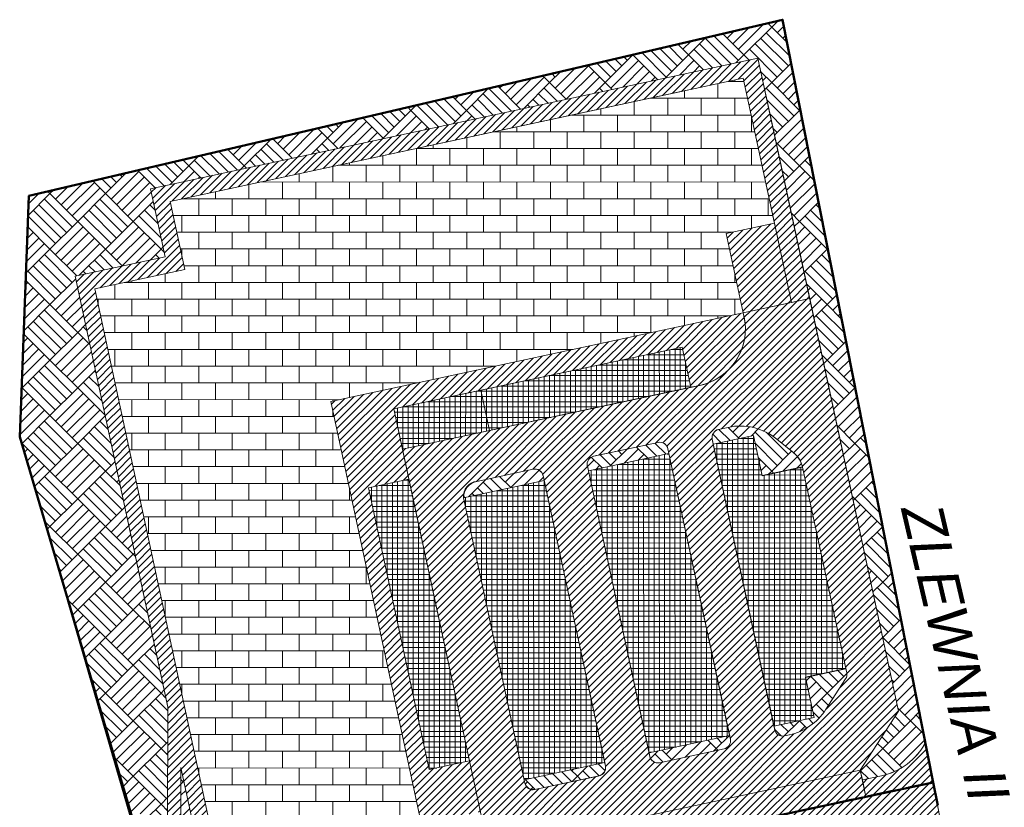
# Model space of a CAD drawing. Header units: metres. Extents: x 6567444 to 6568457, y 5573698 to 5574621.
# Tile 6 of 8: x 6567829 to 6567948, y 5574472 to 5574568. Entities that reach past the tile are written whole.
import ezdxf

# ---------------------------------------------------------------- set-up
doc = ezdxf.new("R2010")
doc.units = ezdxf.units.M
doc.linetypes.add('_PZT$0$Kropki przerywana 1', pattern=[250, 150, -100])
doc.linetypes.add('Ciągły', pattern=[0])
for name, color, linetype in [('_PZT$0$FORMA - Arch 01 - PZT 0 ZAKRES OPRACOWANIA', 7, 'Continuous'), ('_TT_PROJ_MP', 17, 'Ciągły'), ('FORMA - Arch 01 - PZT 1 Strefy', 7, 'Continuous')]:
    doc.layers.add(name, color=color, linetype=linetype)
for name, color, linetype, lineweight in [('_TB_BILANS_PROJ_DACH', 136, 'Continuous', 40), ('_TB_BILANS_PROJ_DROGI', 162, 'Continuous', 40), ('_TB_BILANS_PROJ_ZIEL', 106, 'Continuous', 40), ('_TT_ZLEWNIA_I', 6, 'Continuous', 50)]:
    doc.layers.add(name, color=color, linetype=linetype, lineweight=lineweight)
doc.styles.add('Arial CE', font='arial.ttf', dxfattribs={"height": 1.2})
pattern_1 = [(45, (0, 0), (-0.449012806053, 0.449012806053), [])]

msp = doc.modelspace()

# ---------------------------------------------------------------- hatches: boundary and pattern name
at = {"layer": '_TB_BILANS_PROJ_DACH', "lineweight": 20, "ltscale": 0.1}
h = msp.add_hatch(dxfattribs=at)
h.set_pattern_fill('BLOCKS', color=256, scale=0.01, style=0)
h.paths.add_polyline_path([(6567838.11, 5574535.19), (6567853.22, 5574464.91), (6567877.76, 5574470.19), (6567866.73, 5574521.52), (6567916.78, 5574532.27), (6567914.71, 5574541.9), (6567920.58, 5574543.17), (6567916.79, 5574560.76), (6567847.24, 5574545.81), (6567849.02, 5574537.54)])
at = {"layer": '_TB_BILANS_PROJ_DROGI', "linetype": 'Continuous', "lineweight": 13}
h = msp.add_hatch(dxfattribs=at)
h.set_pattern_fill('ANSI31', color=162, scale=0.2, style=0)
h.set_pattern_definition(pattern_1)
h.paths.add_polyline_path([(6567846.97, 5574484.44), (6567846.93, 5574462.11), (6567848.53, 5574462.11), (6567848.56, 5574477.08), (6567851.26, 5574464.49), (6567853.22, 5574464.91), (6567838.11, 5574535.19), (6567849.02, 5574537.54), (6567847.24, 5574545.81), (6567909.19, 5574559.13), (6567910.93, 5574559.5), (6567916.79, 5574560.76), (6567918.53, 5574552.7), (6567922.65, 5574533.53), (6567924.84, 5574534.01), (6567920.28, 5574555.22), (6567918.57, 5574563.19), (6567844.86, 5574547.35), (6567846.64, 5574539.07), (6567835.74, 5574536.73)])
h = msp.add_hatch(dxfattribs=at)
h.set_pattern_fill('ANSI31', color=162, scale=0.2, style=0)
h.set_pattern_definition(pattern_1)
h.paths.add_polyline_path([(6567914.71, 5574541.9), (6567916.78, 5574532.27), (6567922.65, 5574533.53), (6567920.58, 5574543.17)])
h = msp.add_hatch(dxfattribs=at)
h.set_pattern_fill('ANSI31', color=162, scale=0.2, style=0)
h.set_pattern_definition(pattern_1)
h.paths.add_polyline_path([(6567875.44, 5574515.72), (6567883.57, 5574477.89), (6567884.58, 5574473.19), (6567886.58, 5574463.89), (6567886.59, 5574463.89), (6567900.21, 5574466.84, -0.318533), (6567899.36, 5574467.62), (6567899.08, 5574468.89, -0.414214), (6567899.85, 5574470.08), (6567930.98, 5574476.77), (6567935.61, 5574483.93), (6567924.84, 5574534.01), (6567916.78, 5574532.27), (6567916.89, 5574531.79, -0.414214), (6567911.51, 5574523.47)])
h.paths.add_polyline_path([(6567890.29, 5574475.18), (6567882.84, 5574509.83, -0.414214), (6567884.46, 5574511.83), (6567891.3, 5574513.3, -0.414214), (6567892.49, 5574512.53), (6567900.07, 5574477.28, -0.457655), (6567898.96, 5574476.02), (6567891.48, 5574474.42, -0.372067)], flags=0)
h.paths.add_polyline_path([(6567906.63, 5574477.67, -0.414214), (6567905.44, 5574478.44), (6567897.87, 5574513.68, -0.414214), (6567898.64, 5574514.87), (6567906.46, 5574516.55, -0.414214), (6567907.64, 5574515.79), (6567915.22, 5574480.54, -0.414214), (6567914.45, 5574479.35)], flags=0)
h.paths.add_polyline_path([(6567913.02, 5574516.94, -0.414214), (6567913.79, 5574518.13), (6567914.95, 5574518.38, -0.227837), (6567920.85, 5574516.96), (6567922.94, 5574515.25, -0.170304), (6567923.97, 5574513.56), (6567929.34, 5574488.6, -0.198912), (6567929.2, 5574487.85), (6567926.78, 5574484.1, -0.198912), (6567922.38, 5574481.06), (6567921.78, 5574480.93, -0.414214), (6567920.6, 5574481.7)], flags=0)
h = msp.add_hatch(dxfattribs=at)
h.set_pattern_fill('ANSI31', color=162, scale=0.2, style=0)
h.set_pattern_definition(pattern_1)
h.paths.add_polyline_path([(6567877.76, 5574470.19), (6567884.9, 5574471.72), (6567884.67, 5574472.81), (6567884.47, 5574473.73), (6567883.57, 5574477.89), (6567878.68, 5574476.84), (6567871.32, 5574511.06), (6567876.21, 5574512.11), (6567874.39, 5574520.61), (6567909.39, 5574528.13), (6567910.44, 5574523.24), (6567911.51, 5574523.47, 0.390142), (6567916.98, 5574531.21), (6567916.78, 5574532.27), (6567866.73, 5574521.52)])
h = msp.add_hatch(dxfattribs=at)
h.set_pattern_fill('ANSI31', color=162, scale=0.2, style=0)
h.set_pattern_definition(pattern_1)
h.paths.add_polyline_path([(6567931.67, 5574473.55), (6567938.68, 5574475.05, 0.059883), (6567939.79, 5574475.43), (6567938.87, 5574480.08, -0.219856), (6567933.57, 5574476.1), (6567931.23, 5574475.59)])
h = msp.add_hatch(dxfattribs=at)
h.set_pattern_fill('ANSI31', color=162, scale=0.2, style=0)
h.set_pattern_definition(pattern_1)
h.paths.add_polyline_path([(6567899.85, 5574470.08, 0.414214), (6567899.08, 5574468.89), (6567899.36, 5574467.62, 0.414214), (6567900.55, 5574466.85), (6567931.67, 5574473.54), (6567930.98, 5574476.77)])
h = msp.add_hatch(dxfattribs=at)
h.set_pattern_fill('ANSI31', color=162, scale=0.2, style=0)
h.set_pattern_definition(pattern_1)
h.paths.add_polyline_path([(6567868.66, 5574447.18), (6567873.25, 5574448.17), (6567873.81, 5574447.81), (6567888.54, 5574450.98, -0.233884), (6567889.4, 5574450.76, -0.164402), (6567889.73, 5574450.21), (6567892.63, 5574436.68), (6567887.56, 5574435.59), (6567887.68, 5574435.03), (6567887.68, 5574435.02, -0.414102), (6567887.22, 5574434.31), (6567887.04, 5574434.28), (6567887.37, 5574432.73), (6567888.66, 5574433.01), (6567888.62, 5574433.18, -0.414214), (6567889.08, 5574433.9), (6567893.05, 5574434.75), (6567893.32, 5574433.48), (6567898.21, 5574434.53), (6567906.33, 5574396.74), (6567909.84, 5574380.43), (6567926.82, 5574389.77), (6567940.83, 5574410.26, 0.198373), (6567942.21, 5574417.79), (6567932.92, 5574461.02), (6567905.13, 5574455.05, -0.414214), (6567901.56, 5574457.35), (6567901.46, 5574457.84, -0.414214), (6567903.76, 5574461.41), (6567939.75, 5574469.14, -0.063253), (6567941, 5574469.25), (6567939.79, 5574475.43, -0.052799), (6567938.69, 5574475.03), (6567900.55, 5574466.85, -0.086628), (6567900.2, 5574466.84), (6567886.59, 5574463.89), (6567887.53, 5574459.45), (6567888.31, 5574455.84), (6567882.19, 5574454.52), (6567875.15, 5574453.01), (6567867.75, 5574451.42)])
h.paths.add_polyline_path([(6567903.07, 5574442.85), (6567912.85, 5574444.95), (6567923.52, 5574395.28), (6567913.74, 5574393.18)], flags=0)
h.paths.add_polyline_path([(6567925.12, 5574405.93, -0.004779), (6567925.11, 5574405.98), (6567925.13, 5574405.99)], flags=0)
h.paths.add_polyline_path([(6567932.5, 5574408.26), (6567927.61, 5574407.21), (6567918.15, 5574451.2), (6567927.93, 5574453.3), (6567936.33, 5574414.2), (6567931.44, 5574413.15)], flags=0)
at = {"layer": '_TB_BILANS_PROJ_ZIEL', "lineweight": 20, "ltscale": 2}
h = msp.add_hatch(dxfattribs=at)
h.set_pattern_fill('EARTH2', color=256, scale=0.5, style=0)
h.paths.add_polyline_path([(6567829, 5574517.24), (6567842.4, 5574471.12), (6567844.17, 5574471.63), (6567846.93, 5574462.11), (6567846.97, 5574484.47), (6567835.74, 5574536.73), (6567846.64, 5574539.07), (6567844.86, 5574547.35), (6567918.57, 5574563.19), (6567935.61, 5574483.93), (6567930.98, 5574476.77), (6567931.23, 5574475.59), (6567933.57, 5574476.1, 0.216609), (6567938.88, 5574480.09), (6567921.55, 5574567.86), (6567849.27, 5574550.95), (6567830.11, 5574546.47)])
h = msp.add_hatch(dxfattribs=at)
h.set_pattern_fill('EARTH2', color=256, scale=0.5, style=0)
h.paths.add_polyline_path([(6567914.95, 5574518.38), (6567913.79, 5574518.13, 0.414214), (6567913.02, 5574516.94), (6567913.15, 5574516.34), (6567918.04, 5574517.39), (6567919.08, 5574512.54), (6567923.97, 5574513.59, 0.167655), (6567922.94, 5574515.25), (6567920.85, 5574516.96, 0.227837)])
h = msp.add_hatch(dxfattribs=at)
h.set_pattern_fill('EARTH2', color=256, scale=0.5, style=0)
h.paths.add_polyline_path([(6567906.45, 5574516.55), (6567898.63, 5574514.87, 0.414214), (6567897.87, 5574513.68), (6567897.99, 5574513.09), (6567907.77, 5574515.19), (6567907.64, 5574515.79, 0.414214)])
h = msp.add_hatch(dxfattribs=at)
h.set_pattern_fill('EARTH2', color=256, scale=0.5, style=0)
h.paths.add_polyline_path([(6567892.62, 5574511.93), (6567892.49, 5574512.53, 0.414214), (6567891.3, 5574513.3), (6567884.46, 5574511.83, 0.349925), (6567882.84, 5574509.83)])
h = msp.add_hatch(dxfattribs=at)
h.set_pattern_fill('EARTH2', color=256, scale=0.5, style=0)
h.paths.add_polyline_path([(6567922.38, 5574481.06, 0.198912), (6567926.78, 5574484.1), (6567929.2, 5574487.85, 0.198912), (6567929.34, 5574488.6), (6567929.24, 5574489.09), (6567924.35, 5574488.04), (6567925.39, 5574483.18), (6567920.5, 5574482.13), (6567920.6, 5574481.7, 0.414214), (6567921.78, 5574480.93)])
h = msp.add_hatch(dxfattribs=at)
h.set_pattern_fill('EARTH2', color=256, scale=0.5, style=0)
h.paths.add_polyline_path([(6567915.13, 5574480.97), (6567905.35, 5574478.87), (6567905.45, 5574478.44, 0.414214), (6567906.63, 5574477.67), (6567914.45, 5574479.35, 0.414214), (6567915.22, 5574480.54)])
h = msp.add_hatch(dxfattribs=at)
h.set_pattern_fill('EARTH2', color=256, scale=0.5, style=0)
h.paths.add_polyline_path([(6567899.97, 5574477.71), (6567890.19, 5574475.61), (6567890.29, 5574475.18, 0.414214), (6567891.48, 5574474.42), (6567899.3, 5574476.1, 0.414214), (6567900.07, 5574477.28)])
h = msp.add_hatch(dxfattribs=at)
h.set_pattern_fill('EARTH2', color=256, scale=0.5, style=0)
h.paths.add_polyline_path([(6567848.56, 5574477.08), (6567848.53, 5574462.51), (6567851.22, 5574463.09), (6567851.43, 5574462.73), (6567851.63, 5574462.78)])
at = {"layer": '_TT_PROJ_MP', "linetype": 'Continuous', "lineweight": 0}
h = msp.add_hatch(dxfattribs=at)
h.set_pattern_fill('ANSI37', color=256, scale=0.2, angle=45, style=0)
h.paths.add_polyline_path([(6567884.95, 5574522.88), (6567886, 5574517.99), (6567910.44, 5574523.24), (6567909.39, 5574528.13)])
h = msp.add_hatch(dxfattribs=at)
h.set_pattern_fill('ANSI37', color=256, scale=0.2, angle=45, style=0)
h.paths.add_polyline_path([(6567886, 5574517.99), (6567884.95, 5574522.88), (6567874.39, 5574520.61), (6567875.44, 5574515.72)])
h = msp.add_hatch(dxfattribs=at)
h.set_pattern_fill('ANSI37', color=256, scale=0.2, angle=45, style=0)
h.paths.add_polyline_path([(6567920.5, 5574482.13), (6567925.39, 5574483.18), (6567924.34, 5574488.06), (6567929.23, 5574489.12), (6567923.98, 5574513.56), (6567919.09, 5574512.51), (6567918.04, 5574517.39), (6567913.15, 5574516.34)])
h = msp.add_hatch(dxfattribs=at)
h.set_pattern_fill('ANSI37', color=256, scale=0.2, angle=45, style=0)
h.paths.add_polyline_path([(6567897.99, 5574513.09), (6567905.35, 5574478.87), (6567915.12, 5574480.97), (6567907.77, 5574515.19)])
h = msp.add_hatch(dxfattribs=at)
h.set_pattern_fill('ANSI37', color=256, scale=0.2, angle=45, style=0)
h.paths.add_polyline_path([(6567871.32, 5574511.06), (6567878.68, 5574476.84), (6567883.57, 5574477.89), (6567876.21, 5574512.11)])
h = msp.add_hatch(dxfattribs=at)
h.set_pattern_fill('ANSI37', color=256, scale=0.2, angle=45, style=0)
h.paths.add_polyline_path([(6567890.19, 5574475.61), (6567899.97, 5574477.71), (6567892.62, 5574511.93), (6567882.84, 5574509.83)])

# ---------------------------------------------------------------- linework, layer by layer
at = {"layer": '_PZT$0$FORMA - Arch 01 - PZT 0 ZAKRES OPRACOWANIA', "color": 1, "linetype": '_PZT$0$Kropki przerywana 1', "lineweight": 50, "ltscale": 0.02}
for p, q in [((6567939.82, 5574475.29), (6567882.35, 5574463.03)), ((6567946.41, 5574443.1), (6567939.82, 5574475.29))]:
    msp.add_line(p, q, dxfattribs=at)
at = {"layer": '_TT_ZLEWNIA_I', "ltscale": 0.5, "transparency": 33554636}
msp.add_lwpolyline([(6567845.35, 5574461.83), (6567851.22, 5574463.09), (6567855.25, 5574456.3), (6567862.16, 5574455.11), (6567879.75, 5574458.89), (6567882.35, 5574463.03), (6567939.82, 5574475.29), (6567921.55, 5574567.86), (6567849.81, 5574551.08), (6567830.11, 5574546.47), (6567829, 5574517.24), (6567845.35, 5574461.83)], dxfattribs=at)
at = {"layer": 'FORMA - Arch 01 - PZT 1 Strefy', "color": 71, "linetype": 'Continuous', "lineweight": 13, "true_color": 0xaff266}
for p, q in [((6567921.55, 5574567.86), (6567849.27, 5574550.95)), ((6567938.88, 5574480.09), (6567921.55, 5574567.86)), ((6567844.86, 5574547.35), (6567918.57, 5574563.19)), ((6567918.57, 5574563.19), (6567935.61, 5574483.93)), ((6567849.27, 5574550.95), (6567830.11, 5574546.47)), ((6567846.64, 5574539.07), (6567844.86, 5574547.35)), ((6567830.11, 5574546.47), (6567829, 5574517.24)), ((6567835.74, 5574536.73), (6567846.64, 5574539.07)), ((6567846.97, 5574484.47), (6567835.74, 5574536.73)), ((6567914.95, 5574518.38), (6567913.79, 5574518.13)), ((6567829, 5574517.24), (6567842.4, 5574471.12)), ((6567913.02, 5574516.94), (6567913.15, 5574516.34)), ((6567913.15, 5574516.34), (6567918.04, 5574517.39)), ((6567918.04, 5574517.39), (6567919.08, 5574512.54)), ((6567922.94, 5574515.25), (6567920.85, 5574516.96)), ((6567906.45, 5574516.55), (6567898.63, 5574514.87)), ((6567907.77, 5574515.19), (6567907.64, 5574515.79)), ((6567897.99, 5574513.09), (6567907.77, 5574515.19)), ((6567891.3, 5574513.3), (6567884.46, 5574511.83)), ((6567897.87, 5574513.68), (6567897.99, 5574513.09)), ((6567919.08, 5574512.54), (6567923.97, 5574513.59)), ((6567892.62, 5574511.93), (6567892.49, 5574512.53)), ((6567882.84, 5574509.83), (6567892.62, 5574511.93)), ((6567929.24, 5574489.09), (6567924.35, 5574488.04)), ((6567929.34, 5574488.6), (6567929.24, 5574489.09)), ((6567924.35, 5574488.04), (6567925.39, 5574483.18)), ((6567926.78, 5574484.1), (6567929.2, 5574487.85)), ((6567846.93, 5574462.11), (6567846.97, 5574484.47)), ((6567935.61, 5574483.93), (6567930.98, 5574476.77)), ((6567925.39, 5574483.18), (6567920.5, 5574482.13)), ((6567920.5, 5574482.13), (6567920.6, 5574481.7)), ((6567921.78, 5574480.93), (6567922.38, 5574481.06)), ((6567915.13, 5574480.97), (6567905.35, 5574478.87)), ((6567915.22, 5574480.54), (6567915.13, 5574480.97)), ((6567905.35, 5574478.87), (6567905.45, 5574478.44)), ((6567906.63, 5574477.67), (6567914.45, 5574479.35)), ((6567899.97, 5574477.71), (6567890.19, 5574475.61)), ((6567900.07, 5574477.28), (6567899.97, 5574477.71)), ((6567848.56, 5574477.08), (6567848.53, 5574462.51)), ((6567851.63, 5574462.78), (6567848.56, 5574477.08)), ((6567930.98, 5574476.77), (6567931.23, 5574475.59)), ((6567890.19, 5574475.61), (6567890.29, 5574475.18)), ((6567891.48, 5574474.42), (6567899.3, 5574476.1)), ((6567931.23, 5574475.59), (6567933.57, 5574476.1))]:
    msp.add_line(p, q, dxfattribs=at)
at = {"layer": 'FORMA - Arch 01 - PZT 1 Strefy', "color": 9, "linetype": 'Continuous', "lineweight": 13}
for p, q in [((6567918.57, 5574563.19), (6567844.86, 5574547.35)), ((6567920.28, 5574555.22), (6567918.57, 5574563.19)), ((6567910.93, 5574559.5), (6567916.79, 5574560.76)), ((6567916.79, 5574560.76), (6567918.53, 5574552.7)), ((6567847.24, 5574545.81), (6567909.19, 5574559.13)), ((6567909.19, 5574559.13), (6567910.93, 5574559.5)), ((6567924.84, 5574534.01), (6567920.28, 5574555.22)), ((6567918.53, 5574552.7), (6567922.65, 5574533.53)), ((6567844.86, 5574547.35), (6567846.64, 5574539.07)), ((6567849.02, 5574537.54), (6567847.24, 5574545.81)), ((6567846.64, 5574539.07), (6567835.74, 5574536.73)), ((6567838.11, 5574535.19), (6567849.02, 5574537.54)), ((6567835.74, 5574536.73), (6567846.97, 5574484.44)), ((6567853.22, 5574464.91), (6567838.11, 5574535.19)), ((6567922.65, 5574533.53), (6567924.84, 5574534.01)), ((6567916.78, 5574532.27), (6567866.73, 5574521.52)), ((6567916.98, 5574531.21), (6567916.78, 5574532.27)), ((6567874.39, 5574520.61), (6567909.39, 5574528.13)), ((6567909.39, 5574528.13), (6567910.44, 5574523.24)), ((6567910.44, 5574523.24), (6567911.51, 5574523.47)), ((6567866.73, 5574521.52), (6567877.76, 5574470.19)), ((6567876.21, 5574512.11), (6567874.39, 5574520.61)), ((6567871.32, 5574511.06), (6567876.21, 5574512.11)), ((6567878.68, 5574476.84), (6567871.32, 5574511.06)), ((6567846.97, 5574484.44), (6567846.93, 5574462.11)), ((6567939.79, 5574475.43), (6567938.87, 5574480.08)), ((6567883.57, 5574477.89), (6567878.68, 5574476.84)), ((6567884.47, 5574473.73), (6567883.57, 5574477.89)), ((6567848.53, 5574462.11), (6567848.56, 5574477.08)), ((6567848.56, 5574477.08), (6567851.26, 5574464.49)), ((6567930.98, 5574476.77), (6567899.85, 5574470.08)), ((6567931.67, 5574473.54), (6567930.98, 5574476.77)), ((6567933.57, 5574476.1), (6567931.23, 5574475.59)), ((6567931.23, 5574475.59), (6567931.67, 5574473.55)), ((6567931.67, 5574473.55), (6567938.68, 5574475.05)), ((6567884.67, 5574472.81), (6567884.47, 5574473.73)), ((6567884.9, 5574471.72), (6567884.67, 5574472.81)), ((6567900.55, 5574466.85), (6567931.67, 5574473.54))]:
    msp.add_line(p, q, dxfattribs=at)
at = {"layer": 'FORMA - Arch 01 - PZT 1 Strefy', "color": 254, "linetype": 'Continuous', "lineweight": 0, "true_color": 0xe3cfb5}
for p, q in [((6567916.79, 5574560.76), (6567847.24, 5574545.81)), ((6567920.58, 5574543.17), (6567916.79, 5574560.76)), ((6567847.24, 5574545.81), (6567849.02, 5574537.54)), ((6567914.71, 5574541.9), (6567920.58, 5574543.17)), ((6567916.78, 5574532.27), (6567914.71, 5574541.9)), ((6567849.02, 5574537.54), (6567838.11, 5574535.19)), ((6567838.11, 5574535.19), (6567853.22, 5574464.91)), ((6567866.73, 5574521.52), (6567916.78, 5574532.27)), ((6567877.76, 5574470.19), (6567866.73, 5574521.52))]:
    msp.add_line(p, q, dxfattribs=at)
at = {"layer": 'FORMA - Arch 01 - PZT 1 Strefy', "color": 51, "linetype": 'Continuous', "lineweight": 13, "true_color": 0xf9f271}
for p, q in [((6567920.58, 5574543.17), (6567914.71, 5574541.9)), ((6567922.65, 5574533.53), (6567920.58, 5574543.17)), ((6567914.71, 5574541.9), (6567916.78, 5574532.27)), ((6567916.78, 5574532.27), (6567922.65, 5574533.53))]:
    msp.add_line(p, q, dxfattribs=at)
at = {"layer": 'FORMA - Arch 01 - PZT 1 Strefy', "color": 254, "linetype": 'Continuous', "lineweight": 13, "true_color": 0xd2d2ff}
for p, q in [((6567924.84, 5574534.01), (6567916.78, 5574532.27)), ((6567935.61, 5574483.93), (6567924.84, 5574534.01)), ((6567916.78, 5574532.27), (6567916.89, 5574531.79)), ((6567911.51, 5574523.47), (6567875.44, 5574515.72)), ((6567913.79, 5574518.13), (6567914.95, 5574518.38)), ((6567920.6, 5574481.7), (6567913.02, 5574516.94)), ((6567920.85, 5574516.96), (6567922.94, 5574515.25)), ((6567875.44, 5574515.72), (6567883.57, 5574477.89)), ((6567898.64, 5574514.87), (6567906.46, 5574516.55)), ((6567907.64, 5574515.79), (6567915.22, 5574480.54)), ((6567884.46, 5574511.83), (6567891.3, 5574513.3)), ((6567905.44, 5574478.44), (6567897.87, 5574513.68)), ((6567923.97, 5574513.56), (6567929.34, 5574488.6)), ((6567892.49, 5574512.53), (6567900.07, 5574477.28)), ((6567890.29, 5574475.18), (6567882.84, 5574509.83)), ((6567929.2, 5574487.85), (6567926.78, 5574484.1)), ((6567930.98, 5574476.77), (6567935.61, 5574483.93)), ((6567922.38, 5574481.06), (6567921.78, 5574480.93)), ((6567914.45, 5574479.35), (6567906.63, 5574477.67)), ((6567883.57, 5574477.89), (6567884.58, 5574473.19)), ((6567899.85, 5574470.08), (6567930.98, 5574476.77)), ((6567898.96, 5574476.02), (6567891.48, 5574474.42)), ((6567938.69, 5574475.03), (6567900.55, 5574466.85)), ((6567941, 5574469.25), (6567939.79, 5574475.43)), ((6567884.58, 5574473.19), (6567886.58, 5574463.89))]:
    msp.add_line(p, q, dxfattribs=at)
at = {"layer": 'FORMA - Arch 01 - PZT 1 Strefy', "color": 131, "linetype": 'Continuous', "lineweight": 13, "true_color": 0x97f4f0}
for p, q in [((6567909.39, 5574528.13), (6567884.95, 5574522.88)), ((6567910.44, 5574523.24), (6567909.39, 5574528.13)), ((6567884.95, 5574522.88), (6567886, 5574517.99)), ((6567886, 5574517.99), (6567910.44, 5574523.24)), ((6567918.04, 5574517.39), (6567913.15, 5574516.34)), ((6567919.09, 5574512.51), (6567918.04, 5574517.39)), ((6567913.15, 5574516.34), (6567920.5, 5574482.13)), ((6567907.77, 5574515.19), (6567897.99, 5574513.09)), ((6567915.12, 5574480.97), (6567907.77, 5574515.19)), ((6567923.98, 5574513.56), (6567919.09, 5574512.51)), ((6567929.23, 5574489.12), (6567923.98, 5574513.56)), ((6567876.21, 5574512.11), (6567871.32, 5574511.06)), ((6567883.57, 5574477.89), (6567876.21, 5574512.11)), ((6567897.99, 5574513.09), (6567905.35, 5574478.87)), ((6567871.32, 5574511.06), (6567878.68, 5574476.84)), ((6567892.62, 5574511.93), (6567882.84, 5574509.83)), ((6567899.97, 5574477.71), (6567892.62, 5574511.93)), ((6567882.84, 5574509.83), (6567890.19, 5574475.61)), ((6567924.34, 5574488.06), (6567929.23, 5574489.12)), ((6567925.39, 5574483.18), (6567924.34, 5574488.06)), ((6567920.5, 5574482.13), (6567925.39, 5574483.18)), ((6567905.35, 5574478.87), (6567915.12, 5574480.97)), ((6567878.68, 5574476.84), (6567883.57, 5574477.89)), ((6567890.19, 5574475.61), (6567899.97, 5574477.71))]:
    msp.add_line(p, q, dxfattribs=at)
at = {"layer": 'FORMA - Arch 01 - PZT 1 Strefy', "color": 191, "linetype": 'Continuous', "lineweight": 13, "true_color": 0xbb77e3}
for p, q in [((6567884.95, 5574522.88), (6567874.39, 5574520.61)), ((6567886, 5574517.99), (6567884.95, 5574522.88)), ((6567874.39, 5574520.61), (6567875.44, 5574515.72)), ((6567875.44, 5574515.72), (6567886, 5574517.99))]:
    msp.add_line(p, q, dxfattribs=at)
at = {"layer": 'FORMA - Arch 01 - PZT 1 Strefy', "color": 254, "linetype": 'Continuous', "lineweight": 13, "true_color": 0xd2d2ff}
for centre, radius, start, end in [((6567910.04, 5574530.31), 7, 282.1296, 12.1296), ((6567914, 5574517.15), 1, 102.0474, 192.0474), ((6567916.42, 5574511.53), 7.01, 50.7895, 102.1296), ((6567906.67, 5574515.58), 1, 12.1296, 102.1296), ((6567898.84, 5574513.89), 1, 102.0474, 192.0474), ((6567921.04, 5574512.93), 3, 12.0514, 50.7113), ((6567891.51, 5574512.32), 0.999, 12.0472, 102.0472), ((6567884.65, 5574510.02), 1.82, 95.9548, 185.9548), ((6567928.36, 5574488.39), 1, 327.1296, 12.1296), ((6567920.9, 5574487.9), 7, 282.1296, 327.1296), ((6567921.57, 5574481.91), 1, 192.1296, 282.1296), ((6567914.24, 5574480.33), 0.999, 282.212, 12.212), ((6567906.42, 5574478.65), 1, 192.2117, 282.2117), ((6567898.97, 5574477.13), 1.11, 269.5228, 7.8885), ((6567891.33, 5574475.49), 1.08, 196.3125, 277.9467), ((6567937.34, 5574480.44), 5.58, 283.9886, 296.078)]:
    msp.add_arc(centre, radius, start, end, dxfattribs=at)
at = {"layer": 'FORMA - Arch 01 - PZT 1 Strefy', "color": 9, "linetype": 'Continuous', "lineweight": 13}
for centre, radius, start, end in [((6567910.04, 5574530.31), 7, 282.1296, 7.3811), ((6567931.91, 5574483.82), 7.9, 282.1296, 331.7278), ((6567937.67, 5574479.86), 4.91, 281.9323, 295.6402)]:
    msp.add_arc(centre, radius, start, end, dxfattribs=at)
at = {"layer": 'FORMA - Arch 01 - PZT 1 Strefy', "color": 71, "linetype": 'Continuous', "lineweight": 13, "true_color": 0xaff266}
for centre, radius, start, end in [((6567914, 5574517.15), 1, 102.1296, 192.1296), ((6567916.42, 5574511.53), 7.01, 50.7895, 102.1296), ((6567906.66, 5574515.58), 1, 12.1296, 102.1296), ((6567898.84, 5574513.9), 1, 102.1296, 192.1296), ((6567921.04, 5574512.93), 3, 12.7173, 50.7868), ((6567891.51, 5574512.32), 1, 12.1296, 102.1296), ((6567884.9, 5574509.81), 2.06, 102.4225, 179.5674), ((6567928.36, 5574488.39), 1, 327.1296, 12.1296), ((6567920.9, 5574487.9), 7, 282.1296, 327.1296), ((6567921.57, 5574481.91), 1, 192.1296, 282.1296), ((6567914.24, 5574480.33), 1, 282.1296, 12.1296), ((6567931.84, 5574483.94), 8.03, 282.4391, 331.3269), ((6567906.42, 5574478.65), 1, 192.1296, 282.1296), ((6567899.09, 5574477.07), 1, 282.1296, 12.1296), ((6567891.27, 5574475.39), 1, 192.1296, 282.1296)]:
    msp.add_arc(centre, radius, start, end, dxfattribs=at)

# ---------------------------------------------------------------- texts
at = {"layer": '_TT_ZLEWNIA_I', "ltscale": 0.5, "transparency": 33554636, "insert": (6567940.78, 5574509.56), "char_height": 5, "attachment_point": 1, "rotation": 283.1372, "style": 'Arial CE'}
msp.add_mtext('\\fArial|b0|i1|c238|p34;ZLEWNIA II', dxfattribs=at)

doc.saveas('drawing.dxf')
